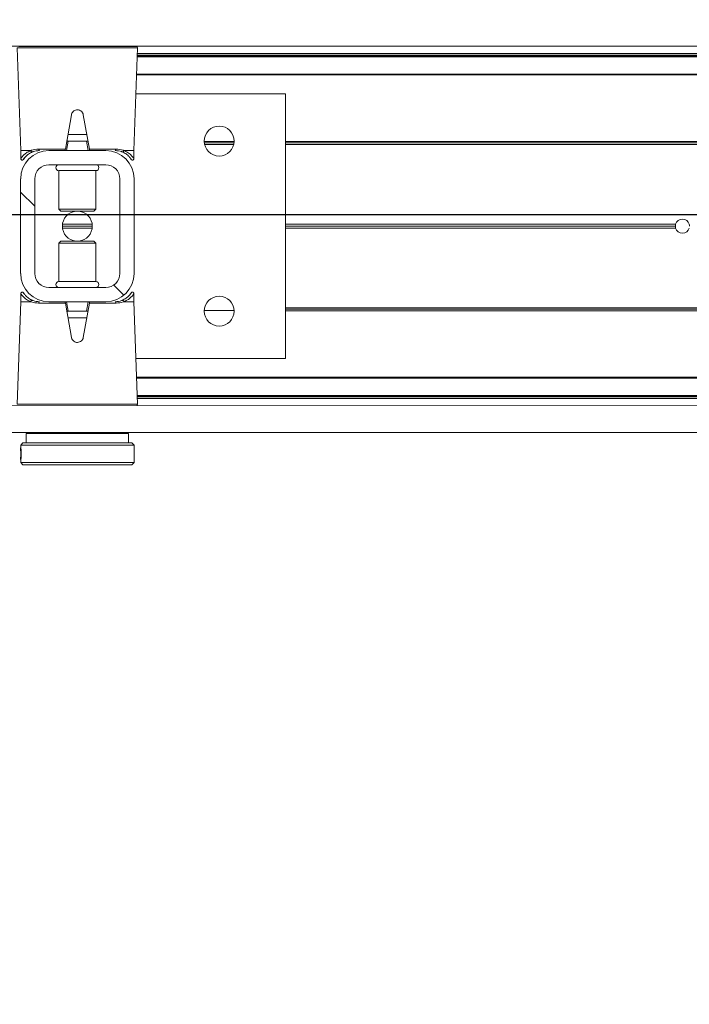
# Model space of a CAD drawing. Header units: feet. Extents: x 0 to 152508, y 0 to 59434.
# Tile 64 of 114: x 152382.097 to 152382.834, y 59280.009 to 59281.095. Entities that reach past the tile are written whole.
import ezdxf
from ezdxf import colors
from ezdxf.entities.mleader import LeaderData, LeaderLine
from ezdxf.math import Vec2, Vec3

# ---------------------------------------------------------------- set-up
doc = ezdxf.new("R2010")
doc.units = ezdxf.units.FT
doc.header["$LTSCALE"] = 0.1
doc.header["$MEASUREMENT"] = 0
doc.layers.add('Bridge plan$0$BR_P_Rail_Object', color=251, linetype='Continuous', lineweight=30)
doc.layers.add('Bridge plan$0$SC_Scratch7', color=252, linetype='Continuous', lineweight=0)
doc.layers.add('Trellis Base$0$L-ANNO-NOTE', color=30, linetype='Continuous')
doc.styles.add('Trellis Base$0$ARIAL', font='arial.ttf', dxfattribs={"width": 0.9})
pattern_1 = [(135.0019, (9.8233, -14.0407), (0.265156, 0.265173), []), (135.0019, (9.64654, -14.0407), (0.265156, 0.265173), [])]

# ---------------------------------------------------------------- blocks, each defined once
blk = doc.blocks.new('Bridge plan$0$HIGH ST SCREENWALL_2 PANEL PLAN_1')
at = {"layer": 'Bridge plan$0$SC_Scratch7', "lineweight": 0, "extrusion": (0, 0, -1)}
h = blk.add_hatch(dxfattribs=at)
h.set_pattern_fill('ANSI32', color=256, scale=0.01, style=0, pattern_type=2)
h.set_pattern_definition(pattern_1)
h.paths.add_polyline_path([(2.3985, 0.084), (2.3985, -0.0202, -0.414214), (2.3672, -0.0515), (2.3047, -0.0515, -0.414214), (2.2735, -0.0202), (2.2735, 0.084, -0.414214), (2.3047, 0.1152), (2.3672, 0.1152, -0.414214)])
h.paths.add_polyline_path([(2.2891, -0.0202, 0.414214), (2.3047, -0.0358), (2.3672, -0.0358, 0.414214), (2.3828, -0.0202), (2.3828, 0.084, 0.414214), (2.3672, 0.0996), (2.3047, 0.0996, 0.414214), (2.2891, 0.084)])
h = blk.add_hatch(dxfattribs=at)
h.set_pattern_fill('ANSI32', color=256, scale=0.01, style=0, pattern_type=2)
h.set_pattern_definition(pattern_1)
h.paths.add_polyline_path([(2.3985, 0.084), (2.3985, -0.0202, -0.414214), (2.3672, -0.0515), (2.3047, -0.0515, -0.414214), (2.2735, -0.0202), (2.2735, 0.084, -0.414214), (2.3047, 0.1152), (2.3672, 0.1152, -0.414214)])
h.paths.add_polyline_path([(2.2891, -0.0202, 0.414214), (2.3047, -0.0358), (2.3672, -0.0358, 0.414214), (2.3828, -0.0202), (2.3828, 0.084, 0.414214), (2.3672, 0.0996), (2.3047, 0.0996, 0.414214), (2.2891, 0.084)])
at = {"layer": 'Bridge plan$0$SC_Scratch7', "lineweight": 0}
for p, q in [((-2.3959, 0.2949), (-2.3984, 0.2924)), ((-2.3959, 0.2949), (-2.3984, 0.2924)), ((-2.3959, 0.2949), (-2.2759, 0.2949)), ((-2.3959, 0.2949), (-2.2759, 0.2949)), ((-2.2734, 0.2924), (-2.2759, 0.2949)), ((-2.2734, 0.2924), (-2.2759, 0.2949)), ((-2.3984, 0.2924), (-2.3984, 0.2884)), ((-2.3984, 0.2924), (-2.2734, 0.2924)), ((-2.3984, 0.2924), (-2.3984, 0.2884)), ((-2.3984, 0.2924), (-2.2734, 0.2924)), ((-2.3984, 0.2884), (-2.3984, 0.2776)), ((-2.3984, 0.2884), (-2.3984, 0.2776)), ((-2.2734, 0.2883), (-2.2734, 0.2924)), ((-2.2734, 0.2883), (-2.2734, 0.2924)), ((-2.2734, 0.2774), (-2.2734, 0.2883)), ((-2.2734, 0.2774), (-2.2734, 0.2883)), ((-2.3984, 0.2774), (-2.3984, 0.2733)), ((-2.3984, 0.2774), (-2.3984, 0.2733)), ((-2.3984, 0.2733), (-2.3959, 0.2708)), ((-2.3984, 0.2733), (-2.2734, 0.2733)), ((-2.3984, 0.2733), (-2.3959, 0.2708)), ((-2.3984, 0.2733), (-2.2734, 0.2733)), ((-2.2759, 0.2708), (-2.2734, 0.2733)), ((-2.2759, 0.2708), (-2.2734, 0.2733)), ((-2.2734, 0.2733), (-2.2734, 0.2774)), ((-2.2734, 0.2733), (-2.2734, 0.2774)), ((-2.3959, 0.2708), (-2.2759, 0.2708)), ((-2.3959, 0.2708), (-2.2759, 0.2708)), ((-2.3922, 0.2708), (-2.3922, 0.2604)), ((-2.3922, 0.2708), (-2.3922, 0.2604)), ((-2.2797, 0.2604), (-2.2797, 0.2708)), ((-2.2797, 0.2604), (-2.2797, 0.2708)), ((-4.3307, 0.2594), (-0.3412, 0.2593)), ((-2.2797, 0.2604), (-2.3922, 0.2604)), ((-2.2797, 0.2604), (-2.3922, 0.2604)), ((-2.3516, 0.2604), (-2.3516, 0.2594)), ((-2.3516, 0.2604), (-2.3516, 0.2594)), ((-2.3203, 0.2594), (-2.3203, 0.2604)), ((-2.3203, 0.2594), (-2.3203, 0.2604)), ((-4.3307, 0.2299), (-0.3412, 0.2298)), ((-2.4022, 0.2283), (-2.3983, 0.1152)), ((-2.336, 0.2283), (-2.4022, 0.2283)), ((-2.4022, 0.2283), (-2.3983, 0.1152)), ((-2.336, 0.2283), (-2.4022, 0.2283)), ((-2.2697, 0.2283), (-2.336, 0.2283)), ((-2.2697, 0.2283), (-2.336, 0.2283)), ((-2.2736, 0.1152), (-2.2697, 0.2283)), ((-2.2736, 0.1152), (-2.2697, 0.2283)), ((-0.513, 0.2193), (-2.27, 0.2194)), ((-0.513, 0.2193), (-2.27, 0.2194)), ((-0.513, 0.2185), (-2.27, 0.2186)), ((-0.513, 0.2185), (-2.27, 0.2186)), ((-2.2699, 0.222), (-0.4987, 0.222)), ((-2.2699, 0.222), (-0.4987, 0.222)), ((-2.2699, 0.2203), (-0.4974, 0.2202)), ((-2.2699, 0.2203), (-0.4974, 0.2202)), ((-0.513, 0.1993), (-2.2707, 0.1994)), ((-0.513, 0.1993), (-2.2707, 0.1994)), ((-0.513, 0.1985), (-2.2707, 0.1985)), ((-0.513, 0.1985), (-2.2707, 0.1985)), ((-2.1068, 0.1777), (-2.2714, 0.1777)), ((-2.1068, 0.1777), (-2.2714, 0.1777)), ((-2.1068, -0.114), (-2.1068, 0.1777)), ((-2.1068, -0.114), (-2.1068, 0.1777)), ((-2.3425, 0.1546), (-2.3492, 0.1168)), ((-2.3425, 0.1546), (-2.3492, 0.1168)), ((-2.3227, 0.1168), (-2.3294, 0.1546)), ((-2.3227, 0.1168), (-2.3294, 0.1546)), ((-2.3256, 0.1329), (-2.3463, 0.1329)), ((-2.3256, 0.1329), (-2.3463, 0.1329)), ((-2.346, 0.1256), (-2.3478, 0.1152)), ((-2.346, 0.1256), (-2.3478, 0.1152)), ((-2.3469, 0.1256), (-2.346, 0.1256)), ((-2.3469, 0.1256), (-2.346, 0.1256)), ((-2.326, 0.1256), (-2.346, 0.1256)), ((-2.326, 0.1256), (-2.346, 0.1256)), ((-2.3241, 0.1152), (-2.326, 0.1256)), ((-2.326, 0.1256), (-2.325, 0.1256)), ((-2.3241, 0.1152), (-2.326, 0.1256)), ((-2.326, 0.1256), (-2.325, 0.1256)), ((-2.1962, 0.1248), (-2.1632, 0.1248)), ((-2.1962, 0.1248), (-2.1632, 0.1248)), ((-1.0103, 0.1252), (-2.1068, 0.1252)), ((-1.0103, 0.1252), (-2.1068, 0.1252)), ((-1.0104, 0.1235), (-2.1068, 0.1235)), ((-1.0104, 0.1235), (-2.1068, 0.1235)), ((-1.0102, 0.1218), (-2.1068, 0.1219)), ((-1.0102, 0.1218), (-2.1068, 0.1219)), ((-2.3983, 0.1152), (-2.3983, 0.1065)), ((-2.3983, 0.1152), (-2.3874, 0.1152)), ((-2.3983, 0.1152), (-2.3983, 0.1065)), ((-2.3983, 0.1152), (-2.3874, 0.1152)), ((-2.3787, 0.1168), (-2.3492, 0.1168)), ((-2.3787, 0.1168), (-2.3492, 0.1168)), ((-2.3047, 0.1152), (-2.3672, 0.1152)), ((-2.3047, 0.1152), (-2.3672, 0.1152)), ((-2.3227, 0.1168), (-2.2932, 0.1168)), ((-2.3227, 0.1168), (-2.2932, 0.1168)), ((-2.2845, 0.1152), (-2.2736, 0.1152)), ((-2.2845, 0.1152), (-2.2736, 0.1152)), ((-2.2736, 0.1064), (-2.2736, 0.1152)), ((-2.2736, 0.1064), (-2.2736, 0.1152)), ((-2.3943, 0.1068), (-2.3937, 0.1075)), ((-2.3943, 0.1068), (-2.3937, 0.1075)), ((-2.3047, 0.0996), (-2.3672, 0.0996)), ((-2.3047, 0.0996), (-2.3672, 0.0996)), ((-2.3564, 0.093), (-2.3564, 0.0507)), ((-2.3564, 0.093), (-2.3564, 0.093)), ((-2.3155, 0.093), (-2.3564, 0.093)), ((-2.3564, 0.093), (-2.3564, 0.0507)), ((-2.3564, 0.093), (-2.3564, 0.093)), ((-2.3155, 0.093), (-2.3564, 0.093)), ((-2.3155, 0.0507), (-2.3155, 0.093)), ((-2.3155, 0.0507), (-2.3155, 0.093)), ((-2.3985, 0.084), (-2.3985, -0.0202)), ((-2.3985, 0.084), (-2.3985, -0.0202)), ((-2.3828, 0.084), (-2.3828, -0.0202)), ((-2.3828, 0.084), (-2.3828, -0.0202)), ((-2.2891, -0.0202), (-2.2891, 0.084)), ((-2.2891, -0.0202), (-2.2891, 0.084)), ((-2.2735, -0.0202), (-2.2735, 0.084)), ((-2.2735, -0.0202), (-2.2735, 0.084)), ((-2.3564, 0.0507), (-2.354, 0.0483)), ((-2.3564, 0.0507), (-2.3564, 0.0507)), ((-2.3155, 0.0507), (-2.3564, 0.0507)), ((-2.3564, 0.0507), (-2.354, 0.0483)), ((-2.3564, 0.0507), (-2.3564, 0.0507)), ((-2.3155, 0.0507), (-2.3564, 0.0507)), ((-2.354, 0.0483), (-2.354, 0.0483)), ((-2.3179, 0.0483), (-2.354, 0.0483)), ((-2.354, 0.0483), (-2.354, 0.0483)), ((-2.3179, 0.0483), (-2.354, 0.0483)), ((-2.3179, 0.0483), (-2.3155, 0.0507)), ((-2.3179, 0.0483), (-2.3155, 0.0507)), ((-2.3196, 0.034), (-2.3524, 0.034)), ((-2.3196, 0.034), (-2.3524, 0.034)), ((-1.6768, 0.034), (-2.1068, 0.034)), ((-1.6768, 0.034), (-2.1068, 0.034)), ((-2.3194, 0.0319), (-2.3525, 0.0319)), ((-2.3194, 0.0319), (-2.3525, 0.0319)), ((-2.3196, 0.0298), (-2.3524, 0.0298)), ((-2.3196, 0.0298), (-2.3524, 0.0298)), ((-1.6771, 0.0319), (-2.1068, 0.0319)), ((-1.6771, 0.0319), (-2.1068, 0.0319)), ((-1.6768, 0.0297), (-2.1068, 0.0297)), ((-1.6768, 0.0297), (-2.1068, 0.0297)), ((-2.354, 0.0154), (-2.3564, 0.013)), ((-2.354, 0.0154), (-2.3564, 0.013)), ((-2.3564, 0.013), (-2.3564, -0.0293)), ((-2.3564, 0.013), (-2.3155, 0.013)), ((-2.3564, 0.013), (-2.3564, -0.0293)), ((-2.3564, 0.013), (-2.3155, 0.013)), ((-2.354, 0.0154), (-2.3179, 0.0154)), ((-2.354, 0.0154), (-2.3179, 0.0154)), ((-2.3155, 0.013), (-2.3179, 0.0154)), ((-2.3155, 0.013), (-2.3179, 0.0154)), ((-2.3155, -0.0293), (-2.3155, 0.013)), ((-2.3155, -0.0293), (-2.3155, 0.013)), ((-2.3564, -0.0293), (-2.3155, -0.0293)), ((-2.3564, -0.0293), (-2.3155, -0.0293)), ((-2.3983, -0.0427), (-2.3983, -0.0515)), ((-2.3983, -0.0427), (-2.3983, -0.0515)), ((-2.3672, -0.0358), (-2.3047, -0.0358)), ((-2.3672, -0.0358), (-2.3047, -0.0358)), ((-2.2776, -0.043), (-2.2782, -0.0438)), ((-2.2776, -0.043), (-2.2782, -0.0438)), ((-2.2736, -0.0515), (-2.2736, -0.0427)), ((-2.2736, -0.0515), (-2.2736, -0.0427)), ((-2.3983, -0.0515), (-2.4022, -0.1646)), ((-2.3983, -0.0515), (-2.4022, -0.1646)), ((-2.3874, -0.0515), (-2.3983, -0.0515)), ((-2.3874, -0.0515), (-2.3983, -0.0515)), ((-2.3492, -0.053), (-2.3788, -0.053)), ((-2.3492, -0.053), (-2.3788, -0.053)), ((-2.3672, -0.0515), (-2.3047, -0.0515)), ((-2.3672, -0.0515), (-2.3047, -0.0515)), ((-2.3425, -0.0908), (-2.3492, -0.053)), ((-2.3425, -0.0908), (-2.3492, -0.053)), ((-2.3478, -0.0515), (-2.346, -0.0619)), ((-2.3478, -0.0515), (-2.346, -0.0619)), ((-2.3227, -0.053), (-2.3294, -0.0908)), ((-2.3227, -0.053), (-2.3294, -0.0908)), ((-2.326, -0.0619), (-2.3241, -0.0515)), ((-2.326, -0.0619), (-2.3241, -0.0515)), ((-2.2932, -0.053), (-2.3227, -0.053)), ((-2.2932, -0.053), (-2.3227, -0.053)), ((-2.2736, -0.0515), (-2.2845, -0.0515)), ((-2.2736, -0.0515), (-2.2845, -0.0515)), ((-2.2697, -0.1646), (-2.2736, -0.0515)), ((-2.2697, -0.1646), (-2.2736, -0.0515)), ((-2.346, -0.0619), (-2.3469, -0.0619)), ((-2.346, -0.0619), (-2.3469, -0.0619)), ((-2.346, -0.0619), (-2.326, -0.0619)), ((-2.346, -0.0619), (-2.326, -0.0619)), ((-2.325, -0.0619), (-2.326, -0.0619)), ((-2.325, -0.0619), (-2.326, -0.0619)), ((-2.1632, -0.0615), (-2.1962, -0.0615)), ((-2.1632, -0.0615), (-2.1962, -0.0615)), ((-2.1633, -0.0598), (-2.1961, -0.0598)), ((-2.1633, -0.0598), (-2.1961, -0.0598)), ((-2.1636, -0.0581), (-2.1958, -0.0581)), ((-2.1636, -0.0581), (-2.1958, -0.0581)), ((-1.0102, -0.0582), (-2.1068, -0.0581)), ((-1.0102, -0.0582), (-2.1068, -0.0581)), ((-1.0104, -0.0598), (-2.1068, -0.0598)), ((-1.0104, -0.0598), (-2.1068, -0.0598)), ((-1.0103, -0.0615), (-2.1068, -0.0615)), ((-1.0103, -0.0615), (-2.1068, -0.0615)), ((-2.3463, -0.0692), (-2.3256, -0.0692)), ((-2.3463, -0.0692), (-2.3256, -0.0692)), ((-2.2714, -0.114), (-2.1068, -0.114)), ((-2.2714, -0.114), (-2.1068, -0.114)), ((-0.5131, -0.1348), (-2.2707, -0.1348)), ((-0.5131, -0.1348), (-2.2707, -0.1348)), ((-0.5131, -0.1355), (-2.2707, -0.1355)), ((-0.5131, -0.1355), (-2.2707, -0.1355)), ((-0.5131, -0.155), (-2.27, -0.1549)), ((-0.5131, -0.155), (-2.27, -0.1549)), ((-0.5131, -0.1557), (-2.27, -0.1556)), ((-0.5131, -0.1557), (-2.27, -0.1556)), ((-2.27, -0.1565), (-0.4974, -0.1566)), ((-2.27, -0.1565), (-0.4974, -0.1566)), ((-2.2699, -0.1583), (-0.4987, -0.1583)), ((-2.2699, -0.1583), (-0.4987, -0.1583)), ((-4.3308, -0.1664), (-0.3412, -0.1665)), ((-2.4022, -0.1646), (-2.2697, -0.1646)), ((-2.4022, -0.1646), (-2.2697, -0.1646)), ((-2.2713, -0.1663), (-2.4006, -0.1663)), ((-2.2713, -0.1663), (-2.4006, -0.1663)), ((-2.3516, -0.1663), (-2.3516, -0.1665)), ((-2.3203, -0.1665), (-2.3203, -0.1663))]:
    blk.add_line(p, q, dxfattribs=at)
at = {"layer": 'Bridge plan$0$SC_Scratch7', "lineweight": 0, "extrusion": (0, 0, -1)}
for centre in [(2.1797, 0.1256), (2.1797, 0.1256), (2.1797, -0.0619), (2.1797, -0.0619)]:
    blk.add_circle(centre, 0.0165, dxfattribs=at)
at = {"layer": 'Bridge plan$0$SC_Scratch7', "lineweight": 0}
for centre, radius, start, end in [((-2.2713, 0.2284), 0.00164, 357.9981, 64.2616), ((-2.2713, 0.2284), 0.00164, 357.9981, 64.2616), ((-2.3672, 0.084), 0.0312, 89.9981, 179.9981), ((-2.3672, 0.084), 0.0312, 89.9981, 179.9981), ((-2.3773, 0.1166), 0.00144, 172.8883, 257.8742), ((-2.3773, 0.1166), 0.00144, 172.8883, 257.8742), ((-2.3047, 0.084), 0.0312, 359.9981, 89.9981), ((-2.3047, 0.084), 0.0312, 359.9981, 89.9981), ((-2.2946, 0.1166), 0.00144, 282.1221, 7.108), ((-2.2946, 0.1166), 0.00144, 282.1221, 7.108), ((-2.3672, 0.084), 0.0156, 89.9981, 179.9981), ((-2.3672, 0.084), 0.0156, 89.9981, 179.9981), ((-2.3564, 0.0963), 0.00328, 89.9981, 269.9981), ((-2.3564, 0.0963), 0.00328, 89.9981, 269.9981), ((-2.3155, 0.0963), 0.00328, 269.9981, 89.9981), ((-2.3155, 0.0963), 0.00328, 269.9981, 89.9981), ((-2.3047, 0.084), 0.0156, 359.9981, 89.9981), ((-2.3047, 0.084), 0.0156, 359.9981, 89.9981), ((-2.336, 0.0319), 0.0165, 95.7517, 264.2445), ((-2.336, 0.0319), 0.0165, 95.7517, 264.2445), ((-2.336, 0.0319), 0.0165, 275.7517, 84.2445), ((-2.336, 0.0319), 0.0165, 275.7517, 84.2445), ((-1.6693, 0.0319), 0.00781, 164.2179, 179.9981), ((-1.6693, 0.0319), 0.00781, 164.2179, 179.9981), ((-1.6693, 0.0319), 0.00781, 15.7783, 164.2179), ((-1.6693, 0.0319), 0.00781, 15.7783, 164.2179), ((-1.6693, 0.0319), 0.00781, 179.9981, 195.7783), ((-1.6693, 0.0319), 0.00781, 179.9981, 195.7783), ((-1.6693, 0.0319), 0.00781, 195.7783, 344.2179), ((-1.6693, 0.0319), 0.00781, 195.7783, 344.2179), ((-1.6693, 0.0319), 0.00781, 344.2179, 359.9981), ((-1.6693, 0.0319), 0.00781, 344.2179, 359.9981), ((-2.3672, -0.0202), 0.0312, 179.9981, 269.9981), ((-2.3672, -0.0202), 0.0312, 179.9981, 269.9981), ((-2.3672, -0.0202), 0.0156, 179.9981, 269.9981), ((-2.3672, -0.0202), 0.0156, 179.9981, 269.9981), ((-2.3047, -0.0202), 0.0312, 269.9981, 359.9981), ((-2.3047, -0.0202), 0.0156, 269.9981, 359.9981), ((-2.3047, -0.0202), 0.0312, 269.9981, 359.9981), ((-2.3047, -0.0202), 0.0156, 269.9981, 359.9981), ((-2.3564, -0.0325), 0.00328, 89.9981, 269.9981), ((-2.3564, -0.0325), 0.00328, 89.9981, 269.9981), ((-2.3155, -0.0326), 0.00328, 269.9981, 89.9981), ((-2.3155, -0.0326), 0.00328, 269.9981, 89.9981), ((-2.3773, -0.0529), 0.00144, 102.1221, 187.108), ((-2.3773, -0.0529), 0.00144, 102.1221, 187.108), ((-2.2946, -0.0529), 0.00144, 352.8883, 77.8742), ((-2.2946, -0.0529), 0.00144, 352.8883, 77.8742), ((-2.2713, -0.1646), 0.00164, 269.9981, 1.9981), ((-2.2713, -0.1646), 0.00164, 269.9981, 1.9981)]:
    blk.add_arc(centre, radius, start, end, dxfattribs=at)
for points, knots in [([(-2.3984, 0.2828), (-2.3984, 0.2836), (-2.3984, 0.285), (-2.3984, 0.287), (-2.3985, 0.2885), (-2.3984, 0.2893), (-2.3983, 0.2894), (-2.3981, 0.2888), (-2.3979, 0.2875), (-2.3978, 0.2857), (-2.3977, 0.2836), (-2.3977, 0.2814), (-2.3978, 0.2793), (-2.398, 0.2777), (-2.3982, 0.2766), (-2.3984, 0.2762), (-2.3985, 0.2766), (-2.3985, 0.2777), (-2.3984, 0.2793), (-2.3984, 0.2812), (-2.3984, 0.2824), (-2.3984, 0.2828)], [0, 0, 0, 0, 0.05349, 0.106973, 0.160639, 0.214425, 0.268013, 0.321396, 0.374882, 0.428622, 0.482371, 0.535868, 0.589245, 0.642821, 0.696604, 0.750282, 0.803706, 0.857123, 0.910789, 0.964575, 1, 1, 1, 1]), ([(-2.3984, 0.2828), (-2.3984, 0.2836), (-2.3984, 0.285), (-2.3984, 0.287), (-2.3985, 0.2885), (-2.3984, 0.2893), (-2.3983, 0.2894), (-2.3981, 0.2888), (-2.3979, 0.2875), (-2.3978, 0.2857), (-2.3977, 0.2836), (-2.3977, 0.2814), (-2.3978, 0.2793), (-2.398, 0.2777), (-2.3982, 0.2766), (-2.3984, 0.2762), (-2.3985, 0.2766), (-2.3985, 0.2777), (-2.3984, 0.2793), (-2.3984, 0.2812), (-2.3984, 0.2824), (-2.3984, 0.2828)], [0, 0, 0, 0, 0.05349, 0.106973, 0.160639, 0.214425, 0.268013, 0.321396, 0.374882, 0.428622, 0.482371, 0.535868, 0.589245, 0.642821, 0.696604, 0.750282, 0.803706, 0.857123, 0.910789, 0.964575, 1, 1, 1, 1]), ([(-2.2735, 0.2774), (-2.2735, 0.2775), (-2.2734, 0.2779), (-2.2735, 0.2793), (-2.2735, 0.2814), (-2.2735, 0.2836), (-2.2735, 0.2857), (-2.2735, 0.2874), (-2.2735, 0.2881), (-2.2735, 0.2883)], [0, 0, 0, 0, 0.060728, 0.225586, 0.390819, 0.555445, 0.719428, 0.883736, 1, 1, 1, 1]), ([(-2.2735, 0.2774), (-2.2735, 0.2775), (-2.2734, 0.2779), (-2.2735, 0.2793), (-2.2735, 0.2814), (-2.2735, 0.2836), (-2.2735, 0.2857), (-2.2735, 0.2874), (-2.2735, 0.2881), (-2.2735, 0.2883)], [0, 0, 0, 0, 0.060728, 0.225586, 0.390819, 0.555445, 0.719428, 0.883736, 1, 1, 1, 1]), ([(-2.3294, 0.1546), (-2.3296, 0.1553), (-2.33, 0.1568), (-2.3315, 0.1585), (-2.3334, 0.1597), (-2.3356, 0.1602), (-2.3379, 0.1599), (-2.3399, 0.1589), (-2.3415, 0.1573), (-2.3423, 0.1557), (-2.3425, 0.1548), (-2.3425, 0.1546)], [0, 0, 0, 0, 0.120941, 0.241899, 0.363179, 0.483914, 0.603643, 0.723176, 0.843562, 0.964776, 1, 1, 1, 1]), ([(-2.3294, 0.1546), (-2.3296, 0.1553), (-2.33, 0.1568), (-2.3315, 0.1585), (-2.3334, 0.1597), (-2.3356, 0.1602), (-2.3379, 0.1599), (-2.3399, 0.1589), (-2.3415, 0.1573), (-2.3423, 0.1557), (-2.3425, 0.1548), (-2.3425, 0.1546)], [0, 0, 0, 0, 0.120941, 0.241899, 0.363179, 0.483914, 0.603643, 0.723176, 0.843562, 0.964776, 1, 1, 1, 1]), ([(-2.3469, 0.1256), (-2.347, 0.1256), (-2.3472, 0.1256), (-2.3474, 0.1258), (-2.3475, 0.1259), (-2.3475, 0.1262), (-2.3475, 0.1264), (-2.3475, 0.1265)], [0, 0, 0, 0, 0.209096, 0.419223, 0.614313, 0.817761, 1, 1, 1, 1]), ([(-2.3469, 0.1256), (-2.347, 0.1256), (-2.3472, 0.1256), (-2.3474, 0.1258), (-2.3475, 0.1259), (-2.3475, 0.1262), (-2.3475, 0.1264), (-2.3475, 0.1265)], [0, 0, 0, 0, 0.209096, 0.419223, 0.614313, 0.817761, 1, 1, 1, 1]), ([(-2.3244, 0.1265), (-2.3244, 0.1264), (-2.3244, 0.1261), (-2.3244, 0.1258), (-2.3246, 0.1257), (-2.3249, 0.1256), (-2.325, 0.1256), (-2.325, 0.1256)], [0, 0, 0, 0, 0.259609, 0.52113, 0.744098, 0.937968, 1, 1, 1, 1]), ([(-2.3244, 0.1265), (-2.3244, 0.1264), (-2.3244, 0.1261), (-2.3244, 0.1258), (-2.3246, 0.1257), (-2.3249, 0.1256), (-2.325, 0.1256), (-2.325, 0.1256)], [0, 0, 0, 0, 0.259609, 0.52113, 0.744098, 0.937968, 1, 1, 1, 1]), ([(-2.3982, 0.1064), (-2.3982, 0.1064), (-2.3986, 0.1059), (-2.3973, 0.108), (-2.3944, 0.1111), (-2.3908, 0.1137), (-2.3881, 0.1149), (-2.3874, 0.1152)], [0, 0, 0, 0, 0.024192, 0.327742, 0.606784, 0.893273, 1, 1, 1, 1]), ([(-2.3982, 0.1064), (-2.3982, 0.1064), (-2.3986, 0.1059), (-2.3973, 0.108), (-2.3944, 0.1111), (-2.3908, 0.1137), (-2.3881, 0.1149), (-2.3874, 0.1152)], [0, 0, 0, 0, 0.024192, 0.327742, 0.606784, 0.893273, 1, 1, 1, 1]), ([(-2.3854, 0.1137), (-2.3861, 0.1134), (-2.3885, 0.1123), (-2.3918, 0.1099), (-2.3943, 0.107), (-2.3955, 0.1051), (-2.3952, 0.1055), (-2.3952, 0.1056)], [0, 0, 0, 0, 0.107843, 0.384069, 0.666885, 0.970208, 1, 1, 1, 1]), ([(-2.3854, 0.1137), (-2.3861, 0.1134), (-2.3885, 0.1123), (-2.3918, 0.1099), (-2.3943, 0.107), (-2.3955, 0.1051), (-2.3952, 0.1055), (-2.3952, 0.1056)], [0, 0, 0, 0, 0.107843, 0.384069, 0.666885, 0.970208, 1, 1, 1, 1]), ([(-2.3874, 0.1152), (-2.3874, 0.1152), (-2.3874, 0.1152), (-2.3874, 0.1152), (-2.3873, 0.1152), (-2.3873, 0.1152), (-2.3873, 0.1152), (-2.3873, 0.1152), (-2.3873, 0.1152), (-2.3873, 0.1152), (-2.3873, 0.1152)], [0, 0, 0, 0, 0.32156, 0.539741, 0.688852, 0.791913, 0.900536, 0.944022, 0.980124, 1, 1, 1, 1]), ([(-2.3874, 0.1152), (-2.3874, 0.1152), (-2.3874, 0.1152), (-2.3874, 0.1152), (-2.3873, 0.1152), (-2.3873, 0.1152), (-2.3873, 0.1152), (-2.3873, 0.1152), (-2.3873, 0.1152), (-2.3873, 0.1152), (-2.3873, 0.1152)], [0, 0, 0, 0, 0.32156, 0.539741, 0.688852, 0.791913, 0.900536, 0.944022, 0.980124, 1, 1, 1, 1]), ([(-2.3873, 0.1152), (-2.3873, 0.1152), (-2.387, 0.1153), (-2.3845, 0.1162), (-2.3814, 0.1165), (-2.3787, 0.1168)], [0, 0, 0, 0, 0.009594, 0.127295, 1, 1, 1, 1]), ([(-2.3873, 0.1152), (-2.3873, 0.1152), (-2.387, 0.1153), (-2.3845, 0.1162), (-2.3814, 0.1165), (-2.3787, 0.1168)], [0, 0, 0, 0, 0.009594, 0.127295, 1, 1, 1, 1]), ([(-2.3873, 0.1152), (-2.3873, 0.115), (-2.3872, 0.1146), (-2.3869, 0.1142), (-2.3865, 0.1138), (-2.386, 0.1136), (-2.3857, 0.1136), (-2.3855, 0.1137), (-2.3854, 0.1137), (-2.3854, 0.1137)], [0, 0, 0, 0, 0.182463, 0.364927, 0.54739, 0.729854, 0.91232, 0.945419, 1, 1, 1, 1]), ([(-2.3873, 0.1152), (-2.3873, 0.115), (-2.3872, 0.1146), (-2.3869, 0.1142), (-2.3865, 0.1138), (-2.386, 0.1136), (-2.3857, 0.1136), (-2.3855, 0.1137), (-2.3854, 0.1137), (-2.3854, 0.1137)], [0, 0, 0, 0, 0.182463, 0.364927, 0.54739, 0.729854, 0.91232, 0.945419, 1, 1, 1, 1]), ([(-2.3776, 0.1152), (-2.3801, 0.115), (-2.3829, 0.1147), (-2.3851, 0.1138), (-2.3854, 0.1137)], [0, 0, 0, 0, 0.871503, 1, 1, 1, 1]), ([(-2.3776, 0.1152), (-2.3801, 0.115), (-2.3829, 0.1147), (-2.3851, 0.1138), (-2.3854, 0.1137)], [0, 0, 0, 0, 0.871503, 1, 1, 1, 1]), ([(-2.3492, 0.1168), (-2.3492, 0.1166), (-2.3493, 0.1162), (-2.3494, 0.1157), (-2.3494, 0.1154), (-2.3495, 0.1152), (-2.3495, 0.1152), (-2.3495, 0.1152)], [0, 0, 0, 0, 0.221104, 0.441988, 0.668223, 0.897681, 1, 1, 1, 1]), ([(-2.3492, 0.1168), (-2.3492, 0.1166), (-2.3493, 0.1162), (-2.3494, 0.1157), (-2.3494, 0.1154), (-2.3495, 0.1152), (-2.3495, 0.1152), (-2.3495, 0.1152)], [0, 0, 0, 0, 0.221104, 0.441988, 0.668223, 0.897681, 1, 1, 1, 1]), ([(-2.3225, 0.1152), (-2.3225, 0.1152), (-2.3225, 0.1153), (-2.3225, 0.1156), (-2.3226, 0.116), (-2.3227, 0.1164), (-2.3227, 0.1167), (-2.3227, 0.1168)], [0, 0, 0, 0, 0.225331, 0.450492, 0.67945, 0.908018, 1, 1, 1, 1]), ([(-2.3225, 0.1152), (-2.3225, 0.1152), (-2.3225, 0.1153), (-2.3225, 0.1156), (-2.3226, 0.116), (-2.3227, 0.1164), (-2.3227, 0.1167), (-2.3227, 0.1168)], [0, 0, 0, 0, 0.225331, 0.450492, 0.67945, 0.908018, 1, 1, 1, 1]), ([(-2.2865, 0.1137), (-2.2868, 0.1138), (-2.289, 0.1147), (-2.2918, 0.115), (-2.2943, 0.1152)], [0, 0, 0, 0, 0.128497, 1, 1, 1, 1]), ([(-2.2865, 0.1137), (-2.2868, 0.1138), (-2.289, 0.1147), (-2.2918, 0.115), (-2.2943, 0.1152)], [0, 0, 0, 0, 0.128497, 1, 1, 1, 1]), ([(-2.2932, 0.1168), (-2.2905, 0.1165), (-2.2874, 0.1162), (-2.2849, 0.1153), (-2.2846, 0.1152), (-2.2846, 0.1152)], [0, 0, 0, 0, 0.872705, 0.990406, 1, 1, 1, 1]), ([(-2.2932, 0.1168), (-2.2905, 0.1165), (-2.2874, 0.1162), (-2.2849, 0.1153), (-2.2846, 0.1152), (-2.2846, 0.1152)], [0, 0, 0, 0, 0.872705, 0.990406, 1, 1, 1, 1]), ([(-2.2846, 0.1152), (-2.2846, 0.115), (-2.2847, 0.1146), (-2.285, 0.1142), (-2.2854, 0.1138), (-2.2859, 0.1136), (-2.2862, 0.1136), (-2.2864, 0.1137), (-2.2865, 0.1137), (-2.2865, 0.1137)], [0, 0, 0, 0, 0.182463, 0.364927, 0.54739, 0.729854, 0.91232, 0.945419, 1, 1, 1, 1]), ([(-2.2846, 0.1152), (-2.2846, 0.115), (-2.2847, 0.1146), (-2.285, 0.1142), (-2.2854, 0.1138), (-2.2859, 0.1136), (-2.2862, 0.1136), (-2.2864, 0.1137), (-2.2865, 0.1137), (-2.2865, 0.1137)], [0, 0, 0, 0, 0.182463, 0.364927, 0.54739, 0.729854, 0.91232, 0.945419, 1, 1, 1, 1]), ([(-2.2777, 0.107), (-2.2772, 0.1063), (-2.2763, 0.1049), (-2.2771, 0.1062), (-2.2791, 0.1088), (-2.282, 0.1115), (-2.285, 0.1129), (-2.2865, 0.1137)], [0, 0, 0, 0, 0.216467, 0.444789, 0.622413, 0.803311, 1, 1, 1, 1]), ([(-2.2777, 0.107), (-2.2772, 0.1063), (-2.2763, 0.1049), (-2.2771, 0.1062), (-2.2791, 0.1088), (-2.282, 0.1115), (-2.285, 0.1129), (-2.2865, 0.1137)], [0, 0, 0, 0, 0.216467, 0.444789, 0.622413, 0.803311, 1, 1, 1, 1]), ([(-2.2846, 0.1152), (-2.2846, 0.1152), (-2.2846, 0.1152), (-2.2846, 0.1152), (-2.2846, 0.1152), (-2.2845, 0.1152), (-2.2845, 0.1152), (-2.2845, 0.1152)], [0, 0, 0, 0, 0.035806, 0.081208, 0.168356, 0.494012, 1, 1, 1, 1]), ([(-2.2846, 0.1152), (-2.2846, 0.1152), (-2.2846, 0.1152), (-2.2846, 0.1152), (-2.2846, 0.1152), (-2.2845, 0.1152), (-2.2845, 0.1152), (-2.2845, 0.1152)], [0, 0, 0, 0, 0.035806, 0.081208, 0.168356, 0.494012, 1, 1, 1, 1]), ([(-2.2845, 0.1152), (-2.2828, 0.1144), (-2.2796, 0.1128), (-2.2764, 0.11), (-2.2741, 0.1071), (-2.2738, 0.1067), (-2.2737, 0.1064)], [0, 0, 0, 0, 0.257153, 0.490121, 0.727392, 1, 1, 1, 1]), ([(-2.2845, 0.1152), (-2.2828, 0.1144), (-2.2796, 0.1128), (-2.2764, 0.11), (-2.2741, 0.1071), (-2.2738, 0.1067), (-2.2737, 0.1064)], [0, 0, 0, 0, 0.257153, 0.490121, 0.727392, 1, 1, 1, 1]), ([(-2.3983, 0.1064), (-2.3983, 0.1063), (-2.3983, 0.106), (-2.3981, 0.1056), (-2.3978, 0.1051), (-2.3973, 0.1048), (-2.3967, 0.1047), (-2.3963, 0.1047), (-2.3959, 0.1048), (-2.3957, 0.105), (-2.3955, 0.1052), (-2.3954, 0.1053), (-2.3953, 0.1054), (-2.3953, 0.1054), (-2.3953, 0.1054), (-2.3953, 0.1055), (-2.3952, 0.1055), (-2.3951, 0.1057), (-2.3948, 0.1063), (-2.3943, 0.1069), (-2.3942, 0.107)], [0, 0, 0, 0, 0.021305, 0.056432, 0.092646, 0.130003, 0.164521, 0.19241, 0.215962, 0.235647, 0.251317, 0.261955, 0.267524, 0.272418, 0.279577, 0.294137, 0.340067, 0.523605, 0.921557, 1, 1, 1, 1]), ([(-2.3983, 0.1064), (-2.3983, 0.1063), (-2.3983, 0.106), (-2.3981, 0.1056), (-2.3978, 0.1051), (-2.3973, 0.1048), (-2.3967, 0.1047), (-2.3963, 0.1047), (-2.3959, 0.1048), (-2.3957, 0.105), (-2.3955, 0.1052), (-2.3954, 0.1053), (-2.3953, 0.1054), (-2.3953, 0.1054), (-2.3953, 0.1054), (-2.3953, 0.1055), (-2.3952, 0.1055), (-2.3951, 0.1057), (-2.3948, 0.1063), (-2.3943, 0.1069), (-2.3942, 0.107)], [0, 0, 0, 0, 0.021305, 0.056432, 0.092646, 0.130003, 0.164521, 0.19241, 0.215962, 0.235647, 0.251317, 0.261955, 0.267524, 0.272418, 0.279577, 0.294137, 0.340067, 0.523605, 0.921557, 1, 1, 1, 1]), ([(-2.2777, 0.107), (-2.2775, 0.1067), (-2.2769, 0.1059), (-2.2767, 0.1056), (-2.2767, 0.1055), (-2.2766, 0.1054), (-2.2766, 0.1054), (-2.2765, 0.1053), (-2.2764, 0.1051), (-2.2761, 0.1049), (-2.2757, 0.1047), (-2.2751, 0.1047), (-2.2745, 0.1048), (-2.2741, 0.1052), (-2.2738, 0.1056), (-2.2736, 0.106), (-2.2736, 0.1063), (-2.2736, 0.1064), (-2.2736, 0.1065)], [0, 0, 0, 0, 0.239494, 0.63864, 0.690388, 0.719479, 0.725879, 0.732069, 0.746011, 0.766649, 0.796124, 0.836737, 0.874589, 0.912744, 0.94591, 0.973144, 0.99618, 1, 1, 1, 1]), ([(-2.2777, 0.107), (-2.2775, 0.1067), (-2.2769, 0.1059), (-2.2767, 0.1056), (-2.2767, 0.1055), (-2.2766, 0.1054), (-2.2766, 0.1054), (-2.2765, 0.1053), (-2.2764, 0.1051), (-2.2761, 0.1049), (-2.2757, 0.1047), (-2.2751, 0.1047), (-2.2745, 0.1048), (-2.2741, 0.1052), (-2.2738, 0.1056), (-2.2736, 0.106), (-2.2736, 0.1063), (-2.2736, 0.1064), (-2.2736, 0.1065)], [0, 0, 0, 0, 0.239494, 0.63864, 0.690388, 0.719479, 0.725879, 0.732069, 0.746011, 0.766649, 0.796124, 0.836737, 0.874589, 0.912744, 0.94591, 0.973144, 0.99618, 1, 1, 1, 1]), ([(-2.3942, -0.0432), (-2.3944, -0.0429), (-2.395, -0.0421), (-2.3952, -0.0418), (-2.3953, -0.0417), (-2.3953, -0.0417), (-2.3953, -0.0416), (-2.3954, -0.0415), (-2.3955, -0.0414), (-2.3958, -0.0412), (-2.3962, -0.041), (-2.3968, -0.0409), (-2.3974, -0.0411), (-2.3979, -0.0414), (-2.3981, -0.0418), (-2.3983, -0.0423), (-2.3983, -0.0425), (-2.3983, -0.0427), (-2.3983, -0.0427)], [0, 0, 0, 0, 0.239494, 0.63864, 0.690388, 0.719479, 0.725879, 0.732069, 0.746011, 0.766649, 0.796124, 0.836737, 0.874589, 0.912744, 0.94591, 0.973144, 0.99618, 1, 1, 1, 1]), ([(-2.3942, -0.0432), (-2.3944, -0.0429), (-2.395, -0.0421), (-2.3952, -0.0418), (-2.3953, -0.0417), (-2.3953, -0.0417), (-2.3953, -0.0416), (-2.3954, -0.0415), (-2.3955, -0.0414), (-2.3958, -0.0412), (-2.3962, -0.041), (-2.3968, -0.0409), (-2.3974, -0.0411), (-2.3979, -0.0414), (-2.3981, -0.0418), (-2.3983, -0.0423), (-2.3983, -0.0425), (-2.3983, -0.0427), (-2.3983, -0.0427)], [0, 0, 0, 0, 0.239494, 0.63864, 0.690388, 0.719479, 0.725879, 0.732069, 0.746011, 0.766649, 0.796124, 0.836737, 0.874589, 0.912744, 0.94591, 0.973144, 0.99618, 1, 1, 1, 1]), ([(-2.3874, -0.0515), (-2.3891, -0.0506), (-2.3923, -0.0491), (-2.3955, -0.0462), (-2.3978, -0.0434), (-2.3981, -0.0429), (-2.3982, -0.0427)], [0, 0, 0, 0, 0.257153, 0.490121, 0.727392, 1, 1, 1, 1]), ([(-2.3874, -0.0515), (-2.3891, -0.0506), (-2.3923, -0.0491), (-2.3955, -0.0462), (-2.3978, -0.0434), (-2.3981, -0.0429), (-2.3982, -0.0427)], [0, 0, 0, 0, 0.257153, 0.490121, 0.727392, 1, 1, 1, 1]), ([(-2.3942, -0.0432), (-2.3947, -0.0425), (-2.3957, -0.0411), (-2.3948, -0.0425), (-2.3928, -0.045), (-2.3899, -0.0477), (-2.3869, -0.0492), (-2.3854, -0.05)], [0, 0, 0, 0, 0.216467, 0.444789, 0.622413, 0.803311, 1, 1, 1, 1]), ([(-2.3942, -0.0432), (-2.3947, -0.0425), (-2.3957, -0.0411), (-2.3948, -0.0425), (-2.3928, -0.045), (-2.3899, -0.0477), (-2.3869, -0.0492), (-2.3854, -0.05)], [0, 0, 0, 0, 0.216467, 0.444789, 0.622413, 0.803311, 1, 1, 1, 1]), ([(-2.2865, -0.05), (-2.2859, -0.0497), (-2.2834, -0.0486), (-2.2802, -0.0461), (-2.2776, -0.0432), (-2.2764, -0.0413), (-2.2767, -0.0418), (-2.2767, -0.0418)], [0, 0, 0, 0, 0.107843, 0.384069, 0.666885, 0.970208, 1, 1, 1, 1]), ([(-2.2865, -0.05), (-2.2859, -0.0497), (-2.2834, -0.0486), (-2.2802, -0.0461), (-2.2776, -0.0432), (-2.2764, -0.0413), (-2.2767, -0.0418), (-2.2767, -0.0418)], [0, 0, 0, 0, 0.107843, 0.384069, 0.666885, 0.970208, 1, 1, 1, 1]), ([(-2.2737, -0.0427), (-2.2737, -0.0427), (-2.2733, -0.0422), (-2.2746, -0.0442), (-2.2775, -0.0473), (-2.2811, -0.05), (-2.2838, -0.0511), (-2.2845, -0.0515)], [0, 0, 0, 0, 0.024192, 0.327742, 0.606784, 0.893273, 1, 1, 1, 1]), ([(-2.2737, -0.0427), (-2.2737, -0.0427), (-2.2733, -0.0422), (-2.2746, -0.0442), (-2.2775, -0.0473), (-2.2811, -0.05), (-2.2838, -0.0511), (-2.2845, -0.0515)], [0, 0, 0, 0, 0.024192, 0.327742, 0.606784, 0.893273, 1, 1, 1, 1]), ([(-2.2736, -0.0427), (-2.2736, -0.0426), (-2.2736, -0.0423), (-2.2738, -0.0418), (-2.2741, -0.0413), (-2.2746, -0.041), (-2.2752, -0.0409), (-2.2756, -0.041), (-2.276, -0.0411), (-2.2762, -0.0413), (-2.2764, -0.0414), (-2.2765, -0.0415), (-2.2766, -0.0416), (-2.2766, -0.0416), (-2.2766, -0.0417), (-2.2767, -0.0417), (-2.2767, -0.0418), (-2.2768, -0.042), (-2.2771, -0.0425), (-2.2777, -0.0432), (-2.2777, -0.0433)], [0, 0, 0, 0, 0.021305, 0.056432, 0.092646, 0.130003, 0.164521, 0.19241, 0.215962, 0.235647, 0.251317, 0.261955, 0.267524, 0.272418, 0.279577, 0.294137, 0.340067, 0.523605, 0.921557, 1, 1, 1, 1]), ([(-2.2736, -0.0427), (-2.2736, -0.0426), (-2.2736, -0.0423), (-2.2738, -0.0418), (-2.2741, -0.0413), (-2.2746, -0.041), (-2.2752, -0.0409), (-2.2756, -0.041), (-2.276, -0.0411), (-2.2762, -0.0413), (-2.2764, -0.0414), (-2.2765, -0.0415), (-2.2766, -0.0416), (-2.2766, -0.0416), (-2.2766, -0.0417), (-2.2767, -0.0417), (-2.2767, -0.0418), (-2.2768, -0.042), (-2.2771, -0.0425), (-2.2777, -0.0432), (-2.2777, -0.0433)], [0, 0, 0, 0, 0.021305, 0.056432, 0.092646, 0.130003, 0.164521, 0.19241, 0.215962, 0.235647, 0.251317, 0.261955, 0.267524, 0.272418, 0.279577, 0.294137, 0.340067, 0.523605, 0.921557, 1, 1, 1, 1]), ([(-2.3873, -0.0514), (-2.3873, -0.0514), (-2.3873, -0.0514), (-2.3873, -0.0514), (-2.3873, -0.0514), (-2.3874, -0.0515), (-2.3874, -0.0515), (-2.3874, -0.0515)], [0, 0, 0, 0, 0.035806, 0.081208, 0.168356, 0.494012, 1, 1, 1, 1]), ([(-2.3873, -0.0514), (-2.3873, -0.0514), (-2.3873, -0.0514), (-2.3873, -0.0514), (-2.3873, -0.0514), (-2.3874, -0.0515), (-2.3874, -0.0515), (-2.3874, -0.0515)], [0, 0, 0, 0, 0.035806, 0.081208, 0.168356, 0.494012, 1, 1, 1, 1]), ([(-2.3873, -0.0514), (-2.3873, -0.0512), (-2.3872, -0.0509), (-2.3869, -0.0504), (-2.3865, -0.0501), (-2.386, -0.0499), (-2.3857, -0.0499), (-2.3855, -0.0499), (-2.3854, -0.0499), (-2.3854, -0.05)], [0, 0, 0, 0, 0.182463, 0.364927, 0.54739, 0.729854, 0.91232, 0.945419, 1, 1, 1, 1]), ([(-2.3873, -0.0514), (-2.3873, -0.0512), (-2.3872, -0.0509), (-2.3869, -0.0504), (-2.3865, -0.0501), (-2.386, -0.0499), (-2.3857, -0.0499), (-2.3855, -0.0499), (-2.3854, -0.0499), (-2.3854, -0.05)], [0, 0, 0, 0, 0.182463, 0.364927, 0.54739, 0.729854, 0.91232, 0.945419, 1, 1, 1, 1]), ([(-2.3788, -0.053), (-2.3814, -0.0528), (-2.3845, -0.0525), (-2.387, -0.0516), (-2.3873, -0.0514), (-2.3873, -0.0514)], [0, 0, 0, 0, 0.872705, 0.990406, 1, 1, 1, 1]), ([(-2.3788, -0.053), (-2.3814, -0.0528), (-2.3845, -0.0525), (-2.387, -0.0516), (-2.3873, -0.0514), (-2.3873, -0.0514)], [0, 0, 0, 0, 0.872705, 0.990406, 1, 1, 1, 1]), ([(-2.3854, -0.05), (-2.3851, -0.0501), (-2.3829, -0.0509), (-2.3801, -0.0512), (-2.3776, -0.0515)], [0, 0, 0, 0, 0.128497, 1, 1, 1, 1]), ([(-2.3854, -0.05), (-2.3851, -0.0501), (-2.3829, -0.0509), (-2.3801, -0.0512), (-2.3776, -0.0515)], [0, 0, 0, 0, 0.128497, 1, 1, 1, 1]), ([(-2.3495, -0.0515), (-2.3495, -0.0515), (-2.3495, -0.0515), (-2.3494, -0.0518), (-2.3493, -0.0522), (-2.3492, -0.0527), (-2.3492, -0.053), (-2.3492, -0.053)], [0, 0, 0, 0, 0.225331, 0.450492, 0.67945, 0.908018, 1, 1, 1, 1]), ([(-2.3495, -0.0515), (-2.3495, -0.0515), (-2.3495, -0.0515), (-2.3494, -0.0518), (-2.3493, -0.0522), (-2.3492, -0.0527), (-2.3492, -0.053), (-2.3492, -0.053)], [0, 0, 0, 0, 0.225331, 0.450492, 0.67945, 0.908018, 1, 1, 1, 1]), ([(-2.3227, -0.053), (-2.3227, -0.0529), (-2.3226, -0.0525), (-2.3226, -0.052), (-2.3225, -0.0516), (-2.3225, -0.0515), (-2.3225, -0.0515), (-2.3225, -0.0515)], [0, 0, 0, 0, 0.221104, 0.441988, 0.668223, 0.897681, 1, 1, 1, 1]), ([(-2.3227, -0.053), (-2.3227, -0.0529), (-2.3226, -0.0525), (-2.3226, -0.052), (-2.3225, -0.0516), (-2.3225, -0.0515), (-2.3225, -0.0515), (-2.3225, -0.0515)], [0, 0, 0, 0, 0.221104, 0.441988, 0.668223, 0.897681, 1, 1, 1, 1]), ([(-2.2943, -0.0515), (-2.2918, -0.0512), (-2.289, -0.0509), (-2.2868, -0.0501), (-2.2865, -0.05)], [0, 0, 0, 0, 0.871503, 1, 1, 1, 1]), ([(-2.2943, -0.0515), (-2.2918, -0.0512), (-2.289, -0.0509), (-2.2868, -0.0501), (-2.2865, -0.05)], [0, 0, 0, 0, 0.871503, 1, 1, 1, 1]), ([(-2.2846, -0.0514), (-2.2846, -0.0514), (-2.2849, -0.0516), (-2.2874, -0.0525), (-2.2905, -0.0528), (-2.2932, -0.053)], [0, 0, 0, 0, 0.009594, 0.127295, 1, 1, 1, 1]), ([(-2.2846, -0.0514), (-2.2846, -0.0514), (-2.2849, -0.0516), (-2.2874, -0.0525), (-2.2905, -0.0528), (-2.2932, -0.053)], [0, 0, 0, 0, 0.009594, 0.127295, 1, 1, 1, 1]), ([(-2.2846, -0.0514), (-2.2846, -0.0513), (-2.2847, -0.0509), (-2.285, -0.0504), (-2.2854, -0.0501), (-2.2859, -0.0499), (-2.2862, -0.0499), (-2.2864, -0.0499), (-2.2865, -0.0499), (-2.2865, -0.05)], [0, 0, 0, 0, 0.182463, 0.364927, 0.54739, 0.729854, 0.91232, 0.945419, 1, 1, 1, 1]), ([(-2.2846, -0.0514), (-2.2846, -0.0513), (-2.2847, -0.0509), (-2.285, -0.0504), (-2.2854, -0.0501), (-2.2859, -0.0499), (-2.2862, -0.0499), (-2.2864, -0.0499), (-2.2865, -0.0499), (-2.2865, -0.05)], [0, 0, 0, 0, 0.182463, 0.364927, 0.54739, 0.729854, 0.91232, 0.945419, 1, 1, 1, 1]), ([(-2.2845, -0.0515), (-2.2845, -0.0515), (-2.2845, -0.0515), (-2.2846, -0.0515), (-2.2846, -0.0515), (-2.2846, -0.0514), (-2.2846, -0.0514), (-2.2846, -0.0514), (-2.2846, -0.0514), (-2.2846, -0.0514), (-2.2846, -0.0514)], [0, 0, 0, 0, 0.32156, 0.539741, 0.688852, 0.791913, 0.900536, 0.944022, 0.980124, 1, 1, 1, 1]), ([(-2.2845, -0.0515), (-2.2845, -0.0515), (-2.2845, -0.0515), (-2.2846, -0.0515), (-2.2846, -0.0515), (-2.2846, -0.0514), (-2.2846, -0.0514), (-2.2846, -0.0514), (-2.2846, -0.0514), (-2.2846, -0.0514), (-2.2846, -0.0514)], [0, 0, 0, 0, 0.32156, 0.539741, 0.688852, 0.791913, 0.900536, 0.944022, 0.980124, 1, 1, 1, 1]), ([(-2.3475, -0.0627), (-2.3475, -0.0626), (-2.3475, -0.0623), (-2.3475, -0.0621), (-2.3473, -0.0619), (-2.3471, -0.0619), (-2.3469, -0.0619), (-2.3469, -0.0619)], [0, 0, 0, 0, 0.259609, 0.52113, 0.744098, 0.937968, 1, 1, 1, 1]), ([(-2.3475, -0.0627), (-2.3475, -0.0626), (-2.3475, -0.0623), (-2.3475, -0.0621), (-2.3473, -0.0619), (-2.3471, -0.0619), (-2.3469, -0.0619), (-2.3469, -0.0619)], [0, 0, 0, 0, 0.259609, 0.52113, 0.744098, 0.937968, 1, 1, 1, 1]), ([(-2.325, -0.0619), (-2.3249, -0.0619), (-2.3247, -0.0619), (-2.3245, -0.062), (-2.3244, -0.0622), (-2.3244, -0.0624), (-2.3244, -0.0626), (-2.3244, -0.0627)], [0, 0, 0, 0, 0.209096, 0.419223, 0.614313, 0.817761, 1, 1, 1, 1]), ([(-2.325, -0.0619), (-2.3249, -0.0619), (-2.3247, -0.0619), (-2.3245, -0.062), (-2.3244, -0.0622), (-2.3244, -0.0624), (-2.3244, -0.0626), (-2.3244, -0.0627)], [0, 0, 0, 0, 0.209096, 0.419223, 0.614313, 0.817761, 1, 1, 1, 1]), ([(-2.3294, -0.0908), (-2.3296, -0.0916), (-2.33, -0.093), (-2.3315, -0.0948), (-2.3334, -0.096), (-2.3357, -0.0965), (-2.3379, -0.0962), (-2.3399, -0.0952), (-2.3415, -0.0936), (-2.3423, -0.092), (-2.3425, -0.091), (-2.3425, -0.0908)], [0, 0, 0, 0, 0.120941, 0.241899, 0.363179, 0.483914, 0.603643, 0.723176, 0.843562, 0.964776, 1, 1, 1, 1]), ([(-2.3294, -0.0908), (-2.3296, -0.0916), (-2.33, -0.093), (-2.3315, -0.0948), (-2.3334, -0.096), (-2.3357, -0.0965), (-2.3379, -0.0962), (-2.3399, -0.0952), (-2.3415, -0.0936), (-2.3423, -0.092), (-2.3425, -0.091), (-2.3425, -0.0908)], [0, 0, 0, 0, 0.120941, 0.241899, 0.363179, 0.483914, 0.603643, 0.723176, 0.843562, 0.964776, 1, 1, 1, 1])]:
    blk.add_open_spline(points, degree=3, knots=knots, dxfattribs=at)
blk = doc.blocks.new('Bridge plan')
at = {"layer": 'Bridge plan$0$BR_P_Rail_Object', "lineweight": -3}
blk.add_line((1828195.6528, 711482.1428), (1828078.8118, 711482.1428), dxfattribs=at)
at = {"layer": 'Bridge plan$0$SC_Scratch7', "lineweight": -3, "extrusion": (0, 0, -1), "rotation": 180.0002309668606}
blk.add_blockref('Bridge plan$0$HIGH ST SCREENWALL_2 PANEL PLAN_1', (-1828123.5594, 711482.1623), dxfattribs=at)
blk = doc.blocks.new('Trellis Base')
blk.add_blockref('Bridge plan', (-1675739.0633, -652201.2631))
at = {"layer": 'Trellis Base$0$L-ANNO-NOTE'}
ml = blk.add_multileader_mtext('Standard', dxfattribs=at)
ml.set_content('W. LIVINGSTON AVENUE', color=11, style='Trellis Base$0$ARIAL')
ml.set_leader_properties()
ml.build(insert=Vec2(0, 0))
ml.multileader.update_dxf_attribs({"has_dogleg": 0, "dogleg_length": 0.36, "arrow_head_size": 1.25, "scale": 10})
ctx = ml.context
ctx.base_point, ctx.scale, ctx.char_height, ctx.arrow_head_size, ctx.landing_gap_size, ctx.plane_origin, ctx.plane_x_axis, ctx.plane_y_axis = Vec3(152493.4333, 59387.8699), 10, 1.25, 1.25, 0.5, Vec3(152496.4817, 59382.3139), Vec3(0.234739, 0.972058), Vec3(-0.972058, 0.234739)
notes = []
notes.append((ctx, [(0, (0, 0, 0), (0, 0), (1, 0), 1, [])]))
ctx.mtext.insert, ctx.mtext.text_direction, ctx.mtext.rotation, ctx.mtext.flow_direction = Vec3(152492.9328, 59388.5051), Vec3(0.234739, 0.972058), 1.333846, 5
ml = blk.add_multileader_mtext('Standard', dxfattribs=at)
ml.set_content('S. FRONT STREET', color=11, style='Trellis Base$0$ARIAL')
ml.set_leader_properties()
ml.build(insert=Vec2(0, 0))
ml.multileader.update_dxf_attribs({"has_dogleg": 0, "dogleg_length": 0.36, "arrow_head_size": 1.25, "scale": 10})
ctx = ml.context
ctx.base_point, ctx.scale, ctx.char_height, ctx.arrow_head_size, ctx.landing_gap_size, ctx.plane_origin = Vec3(152391.6985, 59316.6024), 10, 1.25, 1.25, 0.5, Vec3(152387.0132, 59312.335)
notes.append((ctx, [(0, (0, 0, 0), (0, 0), (1, 0), 1, [])]))
ctx.mtext.insert, ctx.mtext.flow_direction = Vec3(152392.1985, 59317.2381), 5
for ctx, leaders in notes:
    for number, flags, end, landing, length, lines in leaders:
        leader = LeaderData()
        leader.index, (leader.has_last_leader_line, leader.has_dogleg_vector, leader.attachment_direction) = number, flags
        leader.last_leader_point, leader.dogleg_vector, leader.dogleg_length = Vec3(end), Vec3(landing), length
        for number, points, colour, breaks in lines:
            line = LeaderLine()
            line.index, line.vertices, line.color, line.breaks = number, Vec3.list(points), colors.encode_raw_color(colour), breaks
            leader.lines.append(line)
        ctx.leaders.append(leader)

msp = doc.modelspace()

# ---------------------------------------------------------------- block references
msp.add_blockref('Trellis Base', (0, 0))

doc.saveas('drawing.dxf')
